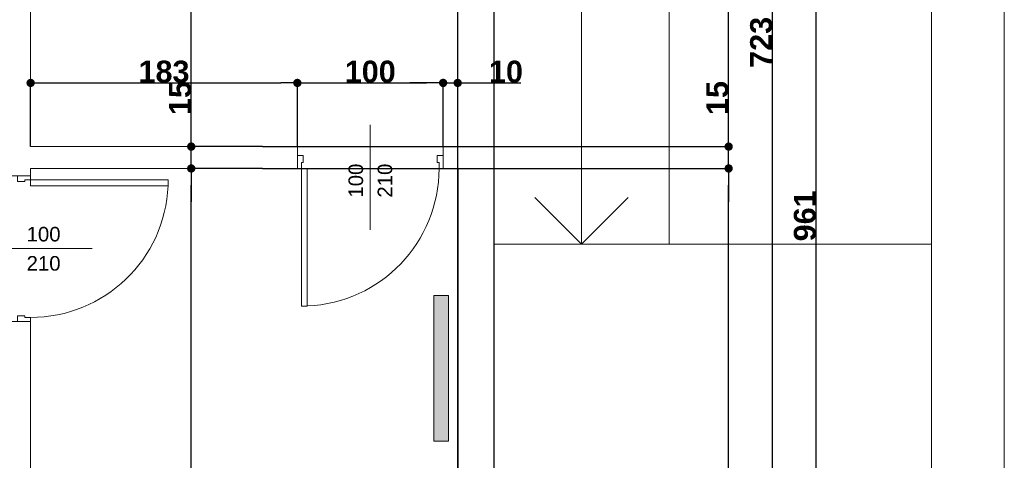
# Model space of a CAD drawing. Header units: millimetres. Extents: x 183299 to 1018155, y -286688 to 171278.
# Tile 66 of 100: x 402573 to 409328, y -72358 to -69336. Entities that reach past the tile are written whole.
import ezdxf

# ---------------------------------------------------------------- set-up
doc = ezdxf.new("R2010")
doc.units = ezdxf.units.MM
doc.header["$MEASUREMENT"] = 0
for name, color, linetype in [('Drzwi ArchiCAD', 7, 'Continuous'), ('inwentaryzacja_sciany', 7, 'Continuous'), ('Wymiarowanie - Ogólne', 7, 'Continuous'), ('Znaczniki Drzwi', 7, 'Continuous')]:
    doc.layers.add(name, color=color, linetype=linetype)
for name, color, linetype, lineweight in [('Drzwi ArchiCAD_Nr_Pióra__1', 7, 'Continuous', 13), ('grzejniki_Nr_Pióra__20', 1, 'Continuous', 0), ('inwentaryzacja_sciany_Nr_Pióra__1', 7, 'Continuous', 13), ('inwentaryzacja_wentylacja_Nr_Pióra__20', 1, 'Continuous', 0), ('Znaczniki Drzwi_Nr_Pióra__1', 7, 'Continuous', 13), ('Znaczniki Drzwi_Nr_Pióra__7', 7, 'Continuous', 35)]:
    doc.layers.add(name, color=color, linetype=linetype, lineweight=lineweight)
doc.layers.add('Drzwi ArchiCAD_Nr_Pióra__23', color=7, linetype='Continuous', lineweight=20, true_color=0xff6600)
doc.layers.add('Drzwi ArchiCAD_Nr_Pióra__3', color=7, linetype='Continuous', lineweight=18, true_color=0xff6600)
doc.styles.add('GENERATED_STYLE_1', font='arial.ttf')
doc.styles.add('GENERATED_STYLE_2', font='arialbd.ttf')
doc.dimstyles.new('GENERATED_STYLE__1', dxfattribs={"dimtxt": 150, "dimasz": 114, "dimexe": 0.18, "dimexo": 0, "dimgap": 0.09, "dimtad": 1, "dimtih": 1, "dimtoh": 1, "dimdec": 0, "dimlfac": 0.1, "dimzin": 0, "dimdsep": 46, "dimtxsty": 'GENERATED_STYLE_2', "dimblk": 'ARROWHEAD_11', "dimblk1": 'ARROWHEAD_11', "dimblk2": 'ARROWHEAD_11', "dimcen": 0.09, "dimclrd": 256, "dimclre": 256, "dimclrt": 256, "dimazin": 0, "dimtfac": 1, "dimtdec": 4, "dimtmove": 0, "dimatfit": 3, "dimfxl": 1, "dimtolj": 1, "dimtzin": 0, "dimarcsym": 0})
doc.dimstyles.new('GENERATED_STYLE__2', dxfattribs={"dimtxt": 150, "dimasz": 114, "dimexe": 0.18, "dimexo": 0, "dimgap": 0.09, "dimtad": 1, "dimdec": 0, "dimlfac": 0.1, "dimzin": 0, "dimdsep": 46, "dimtxsty": 'GENERATED_STYLE_2', "dimblk": 'ARROWHEAD_11', "dimblk1": 'ARROWHEAD_11', "dimblk2": 'ARROWHEAD_11', "dimcen": 0.09, "dimclrd": 256, "dimclre": 256, "dimclrt": 256, "dimazin": 0, "dimtfac": 1, "dimtdec": 4, "dimtmove": 0, "dimatfit": 3, "dimfxl": 1, "dimtolj": 1, "dimtzin": 0, "dimarcsym": 0})

# ---------------------------------------------------------------- blocks, each defined once
blk = doc.blocks.new('Ściana_746_2', base_point=(230485.1, -83935.8))
at = {"layer": 'inwentaryzacja_sciany_Nr_Pióra__1', "linetype": 'Continuous'}
for p, q in [((230485.1, -73205.8), (230485.1, -65975.8)), ((230235.1, -66375.8), (230235.1, -70305.8)), ((230235.1, -70455.8), (230235.1, -73205.8))]:
    blk.add_line(p, q, dxfattribs=at)
blk = doc.blocks.new('D1 Drzwi proste 12_85')
at = {"layer": 'Drzwi ArchiCAD_Nr_Pióra__1', "linetype": 'Continuous'}
for p, q in [((-500, 0), (-500, -90)), ((500, 0), (500, -90))]:
    blk.add_line(p, q, dxfattribs=at)
at = {"layer": 'Drzwi ArchiCAD_Nr_Pióra__23', "linetype": 'Continuous'}
for p, q in [((-472, 0), (-500, 0)), ((-500, 0), (-500, -90)), ((-472, -40), (-472, 0)), ((500, 0), (472, 0)), ((472, 0), (472, -40)), ((500, -90), (500, 0)), ((-460, -40), (-472, -40)), ((-460, -90), (-460, -40)), ((472, -40), (460, -40)), ((460, -40), (460, -90)), ((-500, -90), (-460, -90)), ((460, -90), (500, -90))]:
    blk.add_line(p, q, dxfattribs=at)
at = {"layer": 'Drzwi ArchiCAD_Nr_Pióra__3', "linetype": 'Continuous'}
for p, q in [((472, 944), (432, 944)), ((432, 944), (432, 0)), ((472, 0), (472, 944)), ((432, 0), (472, 0))]:
    blk.add_line(p, q, dxfattribs=at)
blk.add_arc((472, 0), 944, 92.42851, 180, dxfattribs=at)
blk = doc.blocks.new('Znacznik O 12_283')
at = {"layer": 'Znaczniki Drzwi_Nr_Pióra__1', "linetype": 'Continuous'}
blk.add_line((0, -571.4), (0, 150), dxfattribs=at)
at = {"layer": 'Znaczniki Drzwi_Nr_Pióra__7', "linetype": 'Continuous', "char_height": 100, "attachment_point": 7, "rotation": 270, "style": 'GENERATED_STYLE_1'}
for s, insert in [('{210}', (-152.1, -122.3)), ('{100}', (47.9, -122.3))]:
    blk.add_mtext(s, dxfattribs=dict(at, insert=insert))
blk = doc.blocks.new('Ściana_751_2', base_point=(227305.1, -72325.8))
at = {"layer": 'inwentaryzacja_sciany_Nr_Pióra__1', "linetype": 'Continuous'}
for p, q in [((227155.1, -66375.8), (227155.1, -70505.8)), ((227305.1, -70305.8), (227305.1, -66375.8)), ((227215.1, -70505.8), (227155.1, -70505.8)), ((227305.1, -70505.8), (227215.1, -70505.8)), ((227305.1, -70505.8), (227305.1, -70455.8)), ((227215.1, -71505.8), (227155.1, -71505.8)), ((227155.1, -71505.8), (227155.1, -72025.8)), ((227305.1, -71505.8), (227215.1, -71505.8)), ((227305.1, -72025.8), (227305.1, -71505.8))]:
    blk.add_line(p, q, dxfattribs=at)
at = {"layer": 'Drzwi ArchiCAD', "linetype": 'Continuous', "xscale": -1, "rotation": 270}
blk.add_blockref('D1 Drzwi proste 12_85', (227305.1, -71005.8), dxfattribs=at)
at = {"layer": 'Znaczniki Drzwi', "rotation": 90}
blk.add_blockref('Znacznik O 12_283', (227155.1, -71005.8), dxfattribs=at)
blk = doc.blocks.new('D1 Drzwi proste 12_88')
at = {"layer": 'Drzwi ArchiCAD_Nr_Pióra__1', "linetype": 'Continuous'}
for p, q in [((-500, 0), (-500, -90)), ((500, 0), (500, -90))]:
    blk.add_line(p, q, dxfattribs=at)
at = {"layer": 'Drzwi ArchiCAD_Nr_Pióra__23', "linetype": 'Continuous'}
for p, q in [((-472, 0), (-500, 0)), ((-500, 0), (-500, -90)), ((-472, -40), (-472, 0)), ((500, 0), (472, 0)), ((472, 0), (472, -40)), ((500, -90), (500, 0)), ((-460, -40), (-472, -40)), ((-460, -90), (-460, -40)), ((472, -40), (460, -40)), ((460, -40), (460, -90)), ((-500, -90), (-460, -90)), ((460, -90), (500, -90))]:
    blk.add_line(p, q, dxfattribs=at)
at = {"layer": 'Drzwi ArchiCAD_Nr_Pióra__3', "linetype": 'Continuous'}
for p, q in [((472, 944), (432, 944)), ((432, 944), (432, 0)), ((472, 0), (472, 944)), ((432, 0), (472, 0))]:
    blk.add_line(p, q, dxfattribs=at)
blk.add_arc((472, 0), 944, 92.42851, 180, dxfattribs=at)
blk = doc.blocks.new('Znacznik O 12_286')
at = {"layer": 'Znaczniki Drzwi_Nr_Pióra__1', "linetype": 'Continuous'}
blk.add_line((0, 421.4), (0, -300), dxfattribs=at)
at = {"layer": 'Znaczniki Drzwi_Nr_Pióra__7', "linetype": 'Continuous', "char_height": 100, "attachment_point": 7, "rotation": 270, "style": 'GENERATED_STYLE_1'}
for s, insert in [('{210}', (-152.1, 200)), ('{100}', (47.9, 200))]:
    blk.add_mtext(s, dxfattribs=dict(at, insert=insert))
blk = doc.blocks.new('Ściana_753_2', base_point=(230485.1, -70305.8))
at = {"layer": 'inwentaryzacja_sciany_Nr_Pióra__1', "linetype": 'Continuous'}
for p, q in [((229135.1, -70305.8), (227305.1, -70305.8)), ((229135.1, -70365.8), (229135.1, -70305.8)), ((230135.1, -70365.8), (230135.1, -70305.8)), ((230235.1, -70305.8), (230135.1, -70305.8)), ((229135.1, -70455.8), (229135.1, -70365.8)), ((230135.1, -70455.8), (230135.1, -70365.8)), ((227305.1, -70455.8), (229135.1, -70455.8)), ((230135.1, -70455.8), (230235.1, -70455.8))]:
    blk.add_line(p, q, dxfattribs=at)
at = {"layer": 'Drzwi ArchiCAD', "linetype": 'Continuous', "rotation": 180}
blk.add_blockref('D1 Drzwi proste 12_88', (229635.1, -70455.8), dxfattribs=at)
at = {"layer": 'Znaczniki Drzwi', "rotation": 180}
blk.add_blockref('Znacznik O 12_286', (229635.1, -70455.8), dxfattribs=at)
blk = doc.blocks.new('Ściana_760_2', base_point=(227305.1, -72325.8))
at = {"layer": 'inwentaryzacja_sciany_Nr_Pióra__1', "linetype": 'Continuous'}
for p, q in [((227305.1, -74355.8), (227305.1, -72025.8)), ((226925.1, -72325.8), (226925.1, -73575.8)), ((226925.1, -73675.8), (226925.1, -74355.8)), ((226925.1, -74355.8), (227135.1, -74355.8))]:
    blk.add_line(p, q, dxfattribs=at)
blk = doc.blocks.new('ARROWHEAD_11')
at = {"linetype": 'Continuous'}
blk.add_line((0, 0), (-1, 0), dxfattribs=at)
at = {"linetype": 'Continuous', "const_width": 0.25, "flags": 128}
blk.add_lwpolyline([(-0.125, 0, 1), (0.125, 0, 1)], format="xyb", close=True, dxfattribs=at)
blk = doc.blocks.new('*D5394')
at = {"layer": 'Defpoints', "color": 0}
for p in [(405578, -64676.3), (402648, -69251.3), (405578, -75056.3)]:
    blk.add_point(p, dxfattribs=at)
at = {"layer": 'Wymiarowanie - Ogólne', "linetype": 'Continuous', "lineweight": -2}
for p, q in [((402648, -69251.3), (402648, -64676.1)), ((402762, -64676.3), (405464, -64676.3)), ((405578, -75056.3), (405578, -64676.1))]:
    blk.add_line(p, q, dxfattribs=at)
at = {"layer": 'Wymiarowanie - Ogólne', "lineweight": -2, "xscale": 114, "yscale": 114, "zscale": 114, "rotation": 180}
blk.add_blockref('ARROWHEAD_11', (402648, -64676.3), dxfattribs=at)
at = {"layer": 'Wymiarowanie - Ogólne', "lineweight": -2, "xscale": 114, "yscale": 114, "zscale": 114}
blk.add_blockref('ARROWHEAD_11', (405578, -64676.3), dxfattribs=at)
at = {"layer": 'Wymiarowanie - Ogólne', "insert": (404113, -64599.6), "char_height": 150, "attachment_point": 5, "style": 'GENERATED_STYLE_2'}
blk.add_mtext('\\A1;293', dxfattribs=at)
blk = doc.blocks.new('*D5395')
at = {"layer": 'Defpoints', "color": 0}
for p in [(405828, -64676.3), (405578, -75056.3), (405828, -75056.3)]:
    blk.add_point(p, dxfattribs=at)
at = {"layer": 'Wymiarowanie - Ogólne', "linetype": 'Continuous', "lineweight": -2}
for p, q in [((405578, -75056.3), (405578, -64676.1)), ((405692, -64676.3), (405714, -64676.3)), ((405828, -75056.3), (405828, -64676.1))]:
    blk.add_line(p, q, dxfattribs=at)
at = {"layer": 'Wymiarowanie - Ogólne', "lineweight": -2, "xscale": 114, "yscale": 114, "zscale": 114, "rotation": 180}
blk.add_blockref('ARROWHEAD_11', (405578, -64676.3), dxfattribs=at)
at = {"layer": 'Wymiarowanie - Ogólne', "lineweight": -2, "xscale": 114, "yscale": 114, "zscale": 114}
blk.add_blockref('ARROWHEAD_11', (405828, -64676.3), dxfattribs=at)
at = {"layer": 'Wymiarowanie - Ogólne', "insert": (405703, -64599.7), "char_height": 150, "attachment_point": 5, "style": 'GENERATED_STYLE_2'}
blk.add_mtext('\\A1;25', dxfattribs=at)
blk = doc.blocks.new('*D6723')
at = {"layer": 'Defpoints', "color": 0}
for p in [(404478, -69769.5), (402648, -70206.3), (404478, -70206.3)]:
    blk.add_point(p, dxfattribs=at)
at = {"layer": 'Wymiarowanie - Ogólne', "linetype": 'Continuous', "lineweight": -2}
for p, q in [((402648, -70206.3), (402648, -69769.3)), ((402762, -69769.5), (404364, -69769.5)), ((404478, -70206.3), (404478, -69769.3))]:
    blk.add_line(p, q, dxfattribs=at)
at = {"layer": 'Wymiarowanie - Ogólne', "lineweight": -2, "xscale": 114, "yscale": 114, "zscale": 114, "rotation": 180}
blk.add_blockref('ARROWHEAD_11', (402648, -69769.5), dxfattribs=at)
at = {"layer": 'Wymiarowanie - Ogólne', "lineweight": -2, "xscale": 114, "yscale": 114, "zscale": 114}
blk.add_blockref('ARROWHEAD_11', (404478, -69769.5), dxfattribs=at)
at = {"layer": 'Wymiarowanie - Ogólne', "insert": (403563, -69692.8), "char_height": 150, "attachment_point": 5, "style": 'GENERATED_STYLE_2'}
blk.add_mtext('\\A1;183', dxfattribs=at)
blk = doc.blocks.new('*D6724')
at = {"layer": 'Defpoints', "color": 0}
for p in [(405478, -69769.5), (404478, -70206.3), (405478, -70206.3)]:
    blk.add_point(p, dxfattribs=at)
at = {"layer": 'Wymiarowanie - Ogólne', "linetype": 'Continuous', "lineweight": -2}
for p, q in [((404478, -70206.3), (404478, -69769.3)), ((404592, -69769.5), (405364, -69769.5)), ((405478, -70206.3), (405478, -69769.3))]:
    blk.add_line(p, q, dxfattribs=at)
at = {"layer": 'Wymiarowanie - Ogólne', "lineweight": -2, "xscale": 114, "yscale": 114, "zscale": 114, "rotation": 180}
blk.add_blockref('ARROWHEAD_11', (404478, -69769.5), dxfattribs=at)
at = {"layer": 'Wymiarowanie - Ogólne', "lineweight": -2, "xscale": 114, "yscale": 114, "zscale": 114}
blk.add_blockref('ARROWHEAD_11', (405478, -69769.5), dxfattribs=at)
at = {"layer": 'Wymiarowanie - Ogólne', "insert": (404978, -69692.9), "char_height": 150, "attachment_point": 5, "style": 'GENERATED_STYLE_2'}
blk.add_mtext('\\A1;100', dxfattribs=at)
blk = doc.blocks.new('*D6725')
at = {"layer": 'Defpoints', "color": 0}
for p in [(405578, -69769.5), (405478, -70206.3), (405578, -70206.3)]:
    blk.add_point(p, dxfattribs=at)
at = {"layer": 'Wymiarowanie - Ogólne', "linetype": 'Continuous', "lineweight": -2}
for p, q in [((405364, -69769.5), (405250, -69769.5)), ((405478, -70206.3), (405478, -69769.3)), ((405478, -69769.5), (405578, -69769.5)), ((405578, -70206.3), (405578, -69769.3)), ((405692, -69769.5), (406012.1, -69769.5))]:
    blk.add_line(p, q, dxfattribs=at)
at = {"layer": 'Wymiarowanie - Ogólne', "lineweight": -2, "xscale": 114, "yscale": 114, "zscale": 114}
blk.add_blockref('ARROWHEAD_11', (405478, -69769.5), dxfattribs=at)
at = {"layer": 'Wymiarowanie - Ogólne', "lineweight": -2, "xscale": 114, "yscale": 114, "zscale": 114, "rotation": 180}
blk.add_blockref('ARROWHEAD_11', (405578, -69769.5), dxfattribs=at)
at = {"layer": 'Wymiarowanie - Ogólne', "insert": (405909, -69692.9), "char_height": 150, "attachment_point": 5, "style": 'GENERATED_STYLE_2'}
blk.add_mtext('\\A1;10', dxfattribs=at)
blk = doc.blocks.new('*D6761')
at = {"layer": 'Defpoints', "color": 0}
for p in [(405578, -70356.3), (402648, -73241.3), (405578, -74617.1)]:
    blk.add_point(p, dxfattribs=at)
at = {"layer": 'Wymiarowanie - Ogólne', "linetype": 'Continuous', "lineweight": -2}
for p, q in [((405578, -70356.3), (405578, -74617.3)), ((402648, -73241.3), (402648, -74617.3)), ((402762, -74617.1), (405464, -74617.1))]:
    blk.add_line(p, q, dxfattribs=at)
at = {"layer": 'Wymiarowanie - Ogólne', "lineweight": -2, "xscale": 114, "yscale": 114, "zscale": 114, "rotation": 180}
blk.add_blockref('ARROWHEAD_11', (402648, -74617.1), dxfattribs=at)
at = {"layer": 'Wymiarowanie - Ogólne', "lineweight": -2, "xscale": 114, "yscale": 114, "zscale": 114}
blk.add_blockref('ARROWHEAD_11', (405578, -74617.1), dxfattribs=at)
at = {"layer": 'Wymiarowanie - Ogólne', "insert": (404113, -74540.4), "char_height": 150, "attachment_point": 5, "style": 'GENERATED_STYLE_2'}
blk.add_mtext('\\A1;293', dxfattribs=at)
blk = doc.blocks.new('*D6768')
at = {"layer": 'Defpoints', "color": 0}
for p in [(403749.8, -70356.3), (404238, -70356.3), (402648, -75086.3)]:
    blk.add_point(p, dxfattribs=at)
at = {"layer": 'Wymiarowanie - Ogólne', "linetype": 'Continuous', "lineweight": -2}
for p, q in [((404238, -70356.3), (403749.6, -70356.3)), ((403749.8, -74972.3), (403749.8, -70470.3)), ((402648, -75086.3), (403750, -75086.3))]:
    blk.add_line(p, q, dxfattribs=at)
at = {"layer": 'Wymiarowanie - Ogólne', "lineweight": -2, "xscale": 114, "yscale": 114, "zscale": 114}
for p, rotation in [((403749.8, -70356.3), 90), ((403749.8, -75086.3), 270)]:
    blk.add_blockref('ARROWHEAD_11', p, dxfattribs=dict(at, rotation=rotation))
at = {"layer": 'Wymiarowanie - Ogólne', "insert": (403673.2, -72721.3), "char_height": 150, "attachment_point": 5, "rotation": 90, "style": 'GENERATED_STYLE_2'}
blk.add_mtext('\\A1;473', dxfattribs=at)
blk = doc.blocks.new('*D6769')
at = {"layer": 'Defpoints', "color": 0}
for p in [(403749.8, -70206.3), (404238, -70206.3), (404238, -70356.3)]:
    blk.add_point(p, dxfattribs=at)
at = {"layer": 'Wymiarowanie - Ogólne', "linetype": 'Continuous', "lineweight": -2}
for p, q in [((403749.8, -70092.3), (403749.8, -69768.1)), ((404238, -70206.3), (403749.6, -70206.3)), ((403749.8, -70356.3), (403749.8, -70206.3)), ((404238, -70356.3), (403749.6, -70356.3)), ((403749.8, -70470.3), (403749.8, -70584.3))]:
    blk.add_line(p, q, dxfattribs=at)
at = {"layer": 'Wymiarowanie - Ogólne', "lineweight": -2, "xscale": 114, "yscale": 114, "zscale": 114}
for p, rotation in [((403749.8, -70206.3), 270), ((403749.8, -70356.3), 90)]:
    blk.add_blockref('ARROWHEAD_11', p, dxfattribs=dict(at, rotation=rotation))
at = {"layer": 'Wymiarowanie - Ogólne', "insert": (403673.2, -69873.2), "char_height": 150, "attachment_point": 5, "rotation": 90, "style": 'GENERATED_STYLE_2'}
blk.add_mtext('\\A1;15', dxfattribs=at)
blk = doc.blocks.new('*D6770')
at = {"layer": 'Defpoints', "color": 0}
for p in [(403749.8, -66276.3), (405578, -66276.3), (404238, -70206.3)]:
    blk.add_point(p, dxfattribs=at)
at = {"layer": 'Wymiarowanie - Ogólne', "linetype": 'Continuous', "lineweight": -2}
for p, q in [((405578, -66276.3), (403749.6, -66276.3)), ((403749.8, -70092.3), (403749.8, -66390.3)), ((404238, -70206.3), (403749.6, -70206.3))]:
    blk.add_line(p, q, dxfattribs=at)
at = {"layer": 'Wymiarowanie - Ogólne', "lineweight": -2, "xscale": 114, "yscale": 114, "zscale": 114}
for p, rotation in [((403749.8, -66276.3), 90), ((403749.8, -70206.3), 270)]:
    blk.add_blockref('ARROWHEAD_11', p, dxfattribs=dict(at, rotation=rotation))
at = {"layer": 'Wymiarowanie - Ogólne', "insert": (403673.1, -68241.3), "char_height": 150, "attachment_point": 5, "rotation": 90, "style": 'GENERATED_STYLE_2'}
blk.add_mtext('\\A1;393', dxfattribs=at)
blk = doc.blocks.new('*D6798')
at = {"layer": 'Defpoints', "color": 0}
for p in [(404238, -70356.3), (407436.9, -70356.3), (405828, -75486.3)]:
    blk.add_point(p, dxfattribs=at)
at = {"layer": 'Wymiarowanie - Ogólne', "linetype": 'Continuous', "lineweight": -2}
for p, q in [((404238, -70356.3), (407437, -70356.3)), ((407436.9, -75372.3), (407436.9, -70470.3)), ((405828, -75486.3), (407437, -75486.3))]:
    blk.add_line(p, q, dxfattribs=at)
at = {"layer": 'Wymiarowanie - Ogólne', "lineweight": -2, "xscale": 114, "yscale": 114, "zscale": 114}
for p, rotation in [((407436.9, -70356.3), 90), ((407436.9, -75486.3), 270)]:
    blk.add_blockref('ARROWHEAD_11', p, dxfattribs=dict(at, rotation=rotation))
at = {"layer": 'Wymiarowanie - Ogólne', "insert": (407360.3, -72921.3), "char_height": 150, "attachment_point": 5, "rotation": 90, "style": 'GENERATED_STYLE_2'}
blk.add_mtext('\\A1;513', dxfattribs=at)
blk = doc.blocks.new('*D6799')
at = {"layer": 'Defpoints', "color": 0}
for p in [(404238, -70206.3), (407436.9, -70206.3), (404238, -70356.3)]:
    blk.add_point(p, dxfattribs=at)
at = {"layer": 'Wymiarowanie - Ogólne', "linetype": 'Continuous', "lineweight": -2}
for p, q in [((407436.9, -70092.3), (407436.9, -69768.1)), ((404238, -70206.3), (407437, -70206.3)), ((407436.9, -70356.3), (407436.9, -70206.3)), ((404238, -70356.3), (407437, -70356.3)), ((407436.9, -70470.3), (407436.9, -70584.3))]:
    blk.add_line(p, q, dxfattribs=at)
at = {"layer": 'Wymiarowanie - Ogólne', "lineweight": -2, "xscale": 114, "yscale": 114, "zscale": 114}
for p, rotation in [((407436.9, -70206.3), 270), ((407436.9, -70356.3), 90)]:
    blk.add_blockref('ARROWHEAD_11', p, dxfattribs=dict(at, rotation=rotation))
at = {"layer": 'Wymiarowanie - Ogólne', "insert": (407360.3, -69873.2), "char_height": 150, "attachment_point": 5, "rotation": 90, "style": 'GENERATED_STYLE_2'}
blk.add_mtext('\\A1;15', dxfattribs=at)
blk = doc.blocks.new('*D6800')
at = {"layer": 'Defpoints', "color": 0}
for p in [(397668, -66276.3), (407436.9, -66276.3), (404238, -70206.3)]:
    blk.add_point(p, dxfattribs=at)
at = {"layer": 'Wymiarowanie - Ogólne', "linetype": 'Continuous', "lineweight": -2}
for p, q in [((397668, -66276.3), (407437, -66276.3)), ((407436.9, -70092.3), (407436.9, -66390.3)), ((404238, -70206.3), (407437, -70206.3))]:
    blk.add_line(p, q, dxfattribs=at)
at = {"layer": 'Wymiarowanie - Ogólne', "lineweight": -2, "xscale": 114, "yscale": 114, "zscale": 114}
for p, rotation in [((407436.9, -66276.3), 90), ((407436.9, -70206.3), 270)]:
    blk.add_blockref('ARROWHEAD_11', p, dxfattribs=dict(at, rotation=rotation))
at = {"layer": 'Wymiarowanie - Ogólne', "insert": (407360.1, -68241.3), "char_height": 150, "attachment_point": 5, "rotation": 90, "style": 'GENERATED_STYLE_2'}
blk.add_mtext('\\A1;393', dxfattribs=at)
blk = doc.blocks.new('*D6804')
at = {"layer": 'Defpoints', "color": 0}
for p in [(405828, -65876.3), (407736.9, -65876.3), (405578, -73106.3)]:
    blk.add_point(p, dxfattribs=at)
at = {"layer": 'Wymiarowanie - Ogólne', "linetype": 'Continuous', "lineweight": -2}
for p, q in [((405828, -65876.3), (407737, -65876.3)), ((407736.9, -72992.3), (407736.9, -65990.3)), ((405578, -73106.3), (407737, -73106.3))]:
    blk.add_line(p, q, dxfattribs=at)
at = {"layer": 'Wymiarowanie - Ogólne', "lineweight": -2, "xscale": 114, "yscale": 114, "zscale": 114}
for p, rotation in [((407736.9, -65876.3), 90), ((407736.9, -73106.3), 270)]:
    blk.add_blockref('ARROWHEAD_11', p, dxfattribs=dict(at, rotation=rotation))
at = {"layer": 'Wymiarowanie - Ogólne', "insert": (407660.3, -69491.3), "char_height": 150, "attachment_point": 5, "rotation": 90, "style": 'GENERATED_STYLE_2'}
blk.add_mtext('\\A1;723', dxfattribs=at)
blk = doc.blocks.new('*D6805')
at = {"layer": 'Defpoints', "color": 0}
for p in [(405828, -65876.3), (408036.9, -65876.3), (405828, -75486.3)]:
    blk.add_point(p, dxfattribs=at)
at = {"layer": 'Wymiarowanie - Ogólne', "linetype": 'Continuous', "lineweight": -2}
for p, q in [((405828, -65876.3), (408037, -65876.3)), ((408036.9, -75372.3), (408036.9, -65990.3)), ((405828, -75486.3), (408037, -75486.3))]:
    blk.add_line(p, q, dxfattribs=at)
at = {"layer": 'Wymiarowanie - Ogólne', "lineweight": -2, "xscale": 114, "yscale": 114, "zscale": 114}
for p, rotation in [((408036.9, -65876.3), 90), ((408036.9, -75486.3), 270)]:
    blk.add_blockref('ARROWHEAD_11', p, dxfattribs=dict(at, rotation=rotation))
at = {"layer": 'Wymiarowanie - Ogólne', "insert": (407960.1, -70681.3), "char_height": 150, "attachment_point": 5, "rotation": 90, "style": 'GENERATED_STYLE_2'}
blk.add_mtext('\\A1;961', dxfattribs=at)

msp = doc.modelspace()

# ---------------------------------------------------------------- hatches: boundary and pattern name
at = {"layer": 'inwentaryzacja_wentylacja_Nr_Pióra__20', "linetype": 'Continuous'}
msp.add_hatch(color=256, dxfattribs=at).paths.add_polyline_path([(405414.55217, -72226.9821), (405514.55217, -72226.9821), (405514.55217, -71226.9821), (405414.55217, -71226.9821)], flags=0)

# ---------------------------------------------------------------- linework, layer by layer
at = {"layer": 'grzejniki_Nr_Pióra__20', "linetype": 'Continuous'}
for p, q in [((405414.55217, -71226.9821), (405514.55217, -71226.9821)), ((405414.55217, -71226.9821), (405414.55217, -72226.9821)), ((405514.55217, -71226.9821), (405514.55217, -72226.9821)), ((405514.55217, -72226.9821), (405414.55217, -72226.9821))]:
    msp.add_line(p, q, dxfattribs=at)
at = {"layer": 'inwentaryzacja_sciany_Nr_Pióra__1', "linetype": 'Continuous'}
for p, q in [((406427.95206, -65876.32699), (406427.95206, -70876.32699)), ((407027.95206, -65876.32699), (407027.95206, -70876.32699)), ((408827.95206, -75486.32699), (408827.95206, -65876.32699)), ((409327.95206, -65876.32699), (409327.95206, -75486.32699)), ((406427.95206, -70876.32699), (406107.93318, -70556.30811)), ((406427.95206, -70876.32699), (406747.97095, -70556.30811)), ((408827.95206, -70876.32699), (405827.95206, -70876.32699))]:
    msp.add_line(p, q, dxfattribs=at)

# ---------------------------------------------------------------- block references
at = {"layer": 'inwentaryzacja_sciany'}
for name, p in [('Ściana_746_2', (405827.95206, -83836.32699)), ('Ściana_751_2', (402647.95206, -72226.32699)), ('Ściana_753_2', (405827.95206, -70206.32699)), ('Ściana_760_2', (402647.95206, -72226.32699))]:
    msp.add_blockref(name, p, dxfattribs=at)

# ---------------------------------------------------------------- dimensions: what is measured, and where the dimension line sits
at = {"layer": 'Wymiarowanie - Ogólne', "linetype": 'Continuous'}
for base, p1, p2, picture, middle in [((405577.95206, -64676.32699), (402647.95206, -69251.32699), (405577.95206, -75056.32699), '*D5394', (404112.95206, -64599.58699)), ((405827.95206, -64676.32699), (405577.95206, -75056.32699), (405827.95206, -75056.32699), '*D5395', (405702.95206, -64599.73699)), ((404477.95206, -69769.49616), (402647.95206, -70206.32699), (404477.95206, -70206.32699), '*D6723', (403562.95206, -69692.75616)), ((405477.95206, -69769.49616), (404477.95206, -70206.32699), (405477.95206, -70206.32699), '*D6724', (404977.95206, -69692.90616)), ((405577.95206, -69769.49616), (405477.95206, -70206.32699), (405577.95206, -70206.32699), '*D6725', (405909.01706, -69692.90616)), ((405577.95206, -74617.1196), (402647.95206, -73241.32699), (405577.95206, -70356.32699), '*D6761', (404112.95206, -74540.3796))]:
    dim = msp.add_linear_dim(base=base, p1=p1, p2=p2, dimstyle='GENERATED_STYLE__1', dxfattribs=at)
    dim.commit()
    dim.dimension.update_dxf_attribs({"geometry": picture, "text_midpoint": middle})
for base, p1, p2, picture, middle in [((407736.86177, -65876.32699), (405577.95206, -73106.32699), (405827.95206, -65876.32699), '*D6804', (407660.27177, -69491.32699)), ((408036.86177, -65876.32699), (405827.95206, -75486.32699), (405827.95206, -65876.32699), '*D6805', (407960.12177, -70681.32699)), ((407436.86177, -66276.32699), (404237.95206, -70206.32699), (397667.95206, -66276.32699), '*D6800', (407360.12177, -68241.32699)), ((403749.82286, -66276.32699), (404237.95206, -70206.32699), (405577.95206, -66276.32699), '*D6770', (403673.08286, -68241.32699)), ((403749.82286, -70206.32699), (404237.95206, -70356.32699), (404237.95206, -70206.32699), '*D6769', (403673.23286, -69873.23699)), ((407436.86177, -70206.32699), (404237.95206, -70356.32699), (404237.95206, -70206.32699), '*D6799', (407360.27177, -69873.23699)), ((403749.82286, -70356.32699), (402647.95206, -75086.32699), (404237.95206, -70356.32699), '*D6768', (403673.23286, -72721.32699)), ((407436.86177, -70356.32699), (405827.95206, -75486.32699), (404237.95206, -70356.32699), '*D6798', (407360.27177, -72921.32699))]:
    dim = msp.add_linear_dim(base=base, p1=p1, p2=p2, angle=90, dimstyle='GENERATED_STYLE__2', dxfattribs=at)
    dim.commit()
    dim.dimension.update_dxf_attribs({"geometry": picture, "text_midpoint": middle})

doc.saveas('drawing.dxf')
